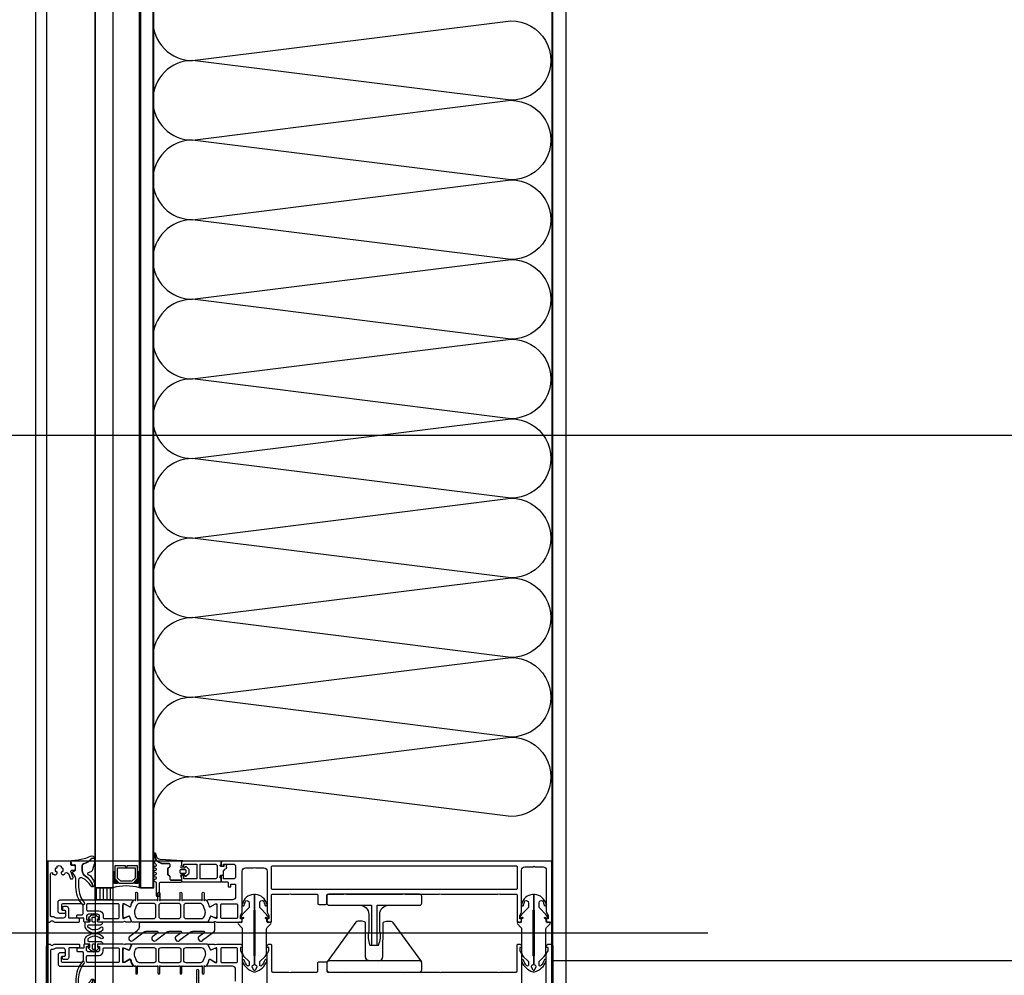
# Model space of a CAD drawing. Header units: millimetres. Extents: x 373037 to 682063, y 76092 to 274210.
# Tile 78 of 256: x 655029 to 655475, y 256388 to 256820. Entities that reach past the tile are written whole.
import ezdxf

# ---------------------------------------------------------------- set-up
doc = ezdxf.new("R2010")
doc.units = ezdxf.units.MM
doc.header["$LTSCALE"] = 100
doc.linetypes.add('ČERCHOVANÁ', pattern=[25.4, 12.7, -6.35, 0, -6.35])
doc.linetypes.add('ČÁRKOVANÁ', pattern=[19.05, 12.7, -6.35])
doc.layers.get('0').update_dxf_attribs({"linetype": 'CONTINUOUS'})
doc.layers.add('PUDORYS', color=253, linetype='CONTINUOUS')

# ---------------------------------------------------------------- blocks, each defined once
blk = doc.blocks.new('284336')
for points in [[(-0.7, -9.6), (-10, -9.6, 0.414511), (-10.51, -10.11), (-10.51, -15.51, -1), (-11.69, -15.51), (-11.69, -9.6), (-12.69, -8.95, -0.668884), (-12.6, -8.23), (-11.99, -8.01, 0.766384), (-11.99, -7.21), (-12.6, -6.99, -0.76831), (-12.6, -6.23), (-11.99, -6.01, 0.766384), (-11.99, -5.21), (-12.6, -4.99, -0.76831), (-12.6, -4.23), (-11.99, -4.01, 0.766384), (-11.99, -3.21), (-12.6, -2.99, -0.877523), (-12.5, -2.22), (-12.1, -2.22, 0.698129), (-11.83, -1.5, -0.220231), (-12.89, 0.78), (-12.89, 3.45, -0.157143), (-12.82, 3.68), (-12.69, 3.42, -0.067482), (-12.48, 2.53, 0.393136), (-8.66, -1.02), (-6.1, -1.02, -0.414214), (-5.61, -1.51), (-5.61, -2.22, -0.267949), (-5.85, -2.65), (-6.35, -2.93, 0.267949), (-6.61, -3.38), (-6.61, -5.84, 0.267949), (-6.35, -6.29), (-5.85, -6.57, -0.267949), (-5.61, -7), (-5.61, -8.11, 0.414215), (-5.1, -8.62), (-0.41, -8.62), (-0.41, -9.31, -0.414212), (-0.7, -9.6)], [(-0.41, 0), (-0.41, -2, 0.990243), (-0.4, -3.02), (0.9, -3.02, 0.414214), (1.21, -2.71), (1.21, -2.61, -0.668123), (1.71, -2.4), (2.75, -3.45, -0.199004), (2.89, -3.79), (2.89, -5.43, -0.199038), (2.75, -5.77), (1.71, -6.82, -0.668191), (1.21, -6.61), (1.21, -6.51, 0.414214), (0.9, -6.2), (-0.4, -6.2, 0.990269), (-0.41, -7.22), (-0.41, -8.6), (-5.1, -8.6, -0.414215), (-5.59, -8.11), (-5.59, -7, 0.267949), (-5.84, -6.56), (-6.34, -6.27, -0.267949), (-6.59, -5.84), (-6.59, -3.38, -0.267949), (-6.34, -2.95), (-5.84, -2.66, 0.267949), (-5.59, -2.22), (-5.59, -1.51, 0.414214), (-6.1, -1), (-8.66, -1, -0.393156), (-12.46, 2.53, 0.067572), (-12.67, 3.43), (-12.8, 3.7, -0.637545), (-12.12, 3.53), (-11.92, 2.53, 0.344315), (-10.06, 0.91), (0, 0.38, -0.406913), (0.39, 0), (-0.41, 0)], [(1.7, -4.31, 0.414235), (1.2, -3.81), (-0.7, -3.81, 0.414214), (-1.2, -4.31), (-1.2, -4.91, 0.414214), (-0.7, -5.41), (1.2, -5.41, 0.414235), (1.7, -4.91), (1.7, -4.31)]]:
    blk.add_lwpolyline(points, format="xyb", close=True)
blk = doc.blocks.new('nesystémový nástavec 18')
for p, q in [((-17.5, 9.3), (-15.36, 9.3)), ((-15.36, 9.3), (0, 9.3)), ((0, 9.3), (0, 7.8)), ((-18, 6.8), (-18, 8.8)), ((-17, 6.3), (-17.5, 6.3)), ((-11, 8), (-17, 8)), ((-17, 8), (-17, 6.3)), ((-11, 1.3), (-11, 8)), ((-2.8, 8), (-9.7, 8)), ((-9.7, 1.3), (-9.7, 8)), ((-1.8, 2.3), (-1.8, 7)), ((-0.5, 7.3), (-0.5, 6.8)), ((0, 6.3), (0.55, 6.3)), ((0.55, 6.3), (0.95, 5.9)), ((0.95, 5.9), (0.95, 4.8)), ((0.95, 4.8), (0.95, 4.14)), ((-18, 0.5), (-18, 1.8)), ((-17.5, 2.3), (-17, 2.3)), ((-1.8, 0), (-17.5, 0)), ((-17, 2.3), (-17, 1.3)), ((-17, 1.3), (-11, 1.3)), ((-9.7, 1.3), (-2.8, 1.3)), ((0, 0), (-1.8, 0)), ((-0.4, 2.23), (-0.5, 2.04)), ((-0.5, 2.04), (-0.5, 2)), ((1.2, 2.44), (0, 2.44)), ((0, 1.5), (0, 0)), ((0.95, 4.14), (1.2, 4.14)), ((1.2, 1.85), (1.2, 2.44)), ((1.4, 3.94), (1.4, 3.84)), ((1.6, 3.64), (1.6, 3.64)), ((1.8, 1.37), (1.7, 1.35)), ((2.25, 1.63), (1.8, 1.37)), ((2.4, 2.84), (2.4, 1.89))]:
    blk.add_line(p, q)
for centre, radius, start, end in [((-17.5, 8.8), 0.5, 90, 180), ((-15.36, 9.8), 0.5, 270, 270.084), ((-17.5, 6.8), 0.5, 180.0012, 269.9988), ((-2.8, 7), 1, 0, 90), ((0, 7.3), 0.5, 89.9955, 180.0071), ((0, 6.8), 0.5, 179.9949, 270.006), ((0.75, 4.8), 0.2, 359.9656, 0.0344), ((-17.5, 1.8), 0.5, 89.999, 180.0002), ((-17.5, 0.5), 0.5, 180, 270), ((-2.8, 2.3), 1, 270, 0), ((0, 2), 0.5, 179.9716, 270.0327), ((0, 1.94), 0.5, 89.9975, 144.0007), ((1.2, 3.94), 0.2, 359.9707, 90.0249), ((1.7, 1.85), 0.5, 179.9991, 270), ((1.6, 3.84), 0.2, 179.9737, 270.035), ((1.6, 2.84), 0.8, 0.0065, 89.9919), ((2.1, 1.89), 0.3, 299.9815, 0.0183)]:
    blk.add_arc(centre, radius, start, end)
blk = doc.blocks.new('433270')
blk.add_lwpolyline([(1, 0, 0.414364), (0, -1), (0, -1.4, 0.255924), (0.23, -1.83, -0.547723), (0.23, -3.17, 0.255924), (0, -3.6), (0, -14.6, 0.414214), (0.3, -14.9), (1.2, -14.9, 0.414214), (1.7, -14.4), (1.7, -10.3, -0.414214), (2, -10), (6, -10, 0.414248), (7, -9), (7, -7.7, 0.414179), (6.5, -7.2), (5.7, -7.2, 0.414232), (5.4, -7.5), (5.4, -8.2, -0.414198), (5.1, -8.5), (2.8, -8.5, -0.414204), (1.8, -7.5), (1.8, -4.49, -0.147432), (1.97, -3.94, 0.147461), (2.4, -2.5), (2.4, -2.3, -0.414214), (2.9, -1.8), (21.87, -1.8, -0.668178), (22.22, -2.65), (22.16, -2.72, 1), (21.59, -3.29), (21.52, -3.35, 0.198912), (21.38, -3.71), (21.38, -4.05, 0.414214), (22.08, -4.75), (22.38, -4.75, 0.576988), (22.64, -4.3, -0.311246), (24.56, -4.3, 0.576988), (24.82, -4.75), (25.3, -4.75, -0.260065), (25.3, -6.65), (24.82, -6.65, 0.576988), (24.56, -7.1, -0.311246), (22.64, -7.1, 0.576988), (22.38, -6.65), (22.08, -6.65, 0.414214), (21.38, -7.35), (21.38, -7.61, 0.267949), (21.63, -8.04), (21.89, -8.2, -0.637047), (21.73, -10), (19.83, -10.7, 0.315299), (19.5, -11.17), (19.5, -11.49, 0.520567), (20.17, -11.96), (22.83, -10.99, -0.520567), (23.5, -11.46), (23.5, -12.5, 0.414062), (24, -13), (25, -13, 0.414186), (25.5, -12.5), (25.5, -11.5, -0.414182), (26, -11), (27, -11, 0.414214), (27.5, -10.5), (27.5, -0.5, 0.414214), (27, 0), (1, 0)], format="xyb", close=True)
blk = doc.blocks.new('284325')
for points in [[(0.84, -5.23, -0.560316), (0.94, -4.73), (1.94, -4.36, 0.3153), (2.14, -4.08), (2.14, -1.89, 0.451558), (1.8, -1.59), (0.9, -1.7, -0.399586), (0.57, -1.46), (0.3, -0.07, -0.415977), (0.53, 0.29, 0.024107), (6.15, 1.24, 0.076636), (8.99, 2.34, -0.577615), (10.79, 1.3), (10.02, 1.37, 0.283171), (9.08, 0.9, -0.168429), (7.07, -0.74), (5.9, -1.16, 0.315302), (5.24, -2.1), (5.24, -4.21, 0.269719), (6.76, -6.82, -0.194797), (10.18, -11.53, -0.342663), (9.17, -11.17, 0.119207), (5.43, -7.59, 0.578571), (3.63, -8.62), (3.63, -11.77, 0.176415), (6.16, -18.72, -1), (5.24, -19.49, -0.176415), (2.43, -11.77), (2.43, -8.89, 0.208286), (0.84, -5.23)], [(8.95, -6.65), (10.32, -8.78, -0.134555), (10.79, -10.63, -0.339795), (10.19, -11.53, 0.194788), (6.76, -6.81, -0.269736), (5.25, -4.21), (5.25, -2.1, -0.315302), (5.9, -1.17), (7.07, -0.74, 0.168429), (9.09, 0.89, -0.283167), (10.01, 1.36), (10.79, 1.29), (10.79, -0.74, -0.070852), (10.71, -1.3), (9.95, -3.93, -0.241839), (9.08, -4.83), (7.93, -5.22, 0.836024), (8.08, -6.19), (8.11, -6.19, -0.255349), (8.95, -6.65)]]:
    blk.add_lwpolyline(points, format="xyb", close=True)
blk = doc.blocks.new('*U16')
for points in [[(0, 0, 0.414243), (0.1, 0.1), (0, 0.9, -1.0001), (0.2, 0.9), (0.1, 0.1, 0.414228), (0.2, 0, 0.414228)], [(0.2, 0, 0.414243), (0.3, 0.1), (0.2, 0.9, -1.0001), (0.4, 0.9), (0.3, 0.1, 0.414228), (0.4, 0, 0.414228)], [(0.4, 0, 0.414243), (0.5, 0.1), (0.4, 0.9, -1.0001), (0.6, 0.9), (0.5, 0.1, 0.414228), (0.6, 0, 0.414228)], [(0.6, 0, 0.414243), (0.7, 0.1), (0.6, 0.9, -1.0001), (0.8, 0.9), (0.7, 0.1, 0.414228), (0.8, 0, 0.414228)], [(0.8, 0, 0.414243), (0.9, 0.1), (0.8, 0.9, -1.0001), (1, 0.9), (0.9, 0.1, 0.414228), (1, 0, 0.414228)], [(1, 0, 0.414243), (1.1, 0.1), (1, 0.9, -1.0001), (1.2, 0.9), (1.1, 0.1, 0.414228), (1.2, 0, 0.414228)], [(1.2, 0, 0.414243), (1.3, 0.1), (1.2, 0.9, -1.0001), (1.4, 0.9), (1.3, 0.1, 0.414228), (1.4, 0, 0.414228)], [(1.4, 0, 0.414243), (1.5, 0.1), (1.4, 0.9, -1.0001), (1.6, 0.9), (1.5, 0.1, 0.414228), (1.6, 0, 0.414228)], [(1.6, 0, 0.414243), (1.7, 0.1), (1.6, 0.9, -1.0001), (1.8, 0.9), (1.7, 0.1, 0.414228), (1.8, 0, 0.414228)], [(1.8, 0, 0.414243), (1.9, 0.1), (1.8001, 0.9, -1.0001), (2, 0.9), (1.9001, 0.1, 0.414228), (2, 0, 0.414228)]]:
    blk.add_lwpolyline(points, format="xyb")
blk = doc.blocks.new('244748_a')
blk.add_lwpolyline([(8.32, -1.69, 0.082248), (6.34, -0.9, -1.09695), (6.94, -0.1, -0.315353), (11.26, -5.15, -0.480529), (10.87, -5.64), (4.27, -5.64), (4.08, -5.45), (-16.53, -5.45), (-16.72, -5.64), (-20.43, -5.64, 0.574019), (-21.93, -4.78), (-22.99, -5.4, 0.524827), (-22.99, -5.9), (-21.93, -6.52, 0.574021), (-20.43, -5.66), (-16.72, -5.66), (-16.53, -5.85), (4.08, -5.85), (4.27, -5.66), (10.87, -5.66, -0.480529), (11.26, -6.15, -0.326229), (6.88, -11.09, -1.09695), (6.28, -10.3, 0.081457), (8.32, -9.61, 0.599203), (7.48, -8.05), (5.52, -8.05, 0.198965), (5.17, -8.2), (2.22, -11.15), (0.93, -12.01, -0.738038), (0.51, -11.62), (0.87, -11, 1), (0.35, -10.7), (0, -11.3), (-0.98, -11.3, 0.619205), (-1.45, -12.06), (-1.28, -12.43, -0.808139), (-2.04, -13.04), (-3.63, -11.44, 0.198906), (-4.34, -11.15), (-14.99, -11.15, -0.198936), (-16.76, -10.42), (-18.98, -8.2, 0.198942), (-19.33, -8.05), (-20.67, -8.05, 0.500217), (-21.09, -8.73, 0.122037), (-18.5, -10.27, -1.093735), (-19.1, -11.07, -0.240768), (-23.7, -6.07, -0.106226), (-23.7, -5.23, -0.256232), (-19, -0.13, -1.093735), (-18.4, -0.92, 0.116856), (-21.09, -2.57, 0.500217), (-20.67, -3.25), (-19.33, -3.25, 0.198942), (-18.98, -3.1), (-16.75, -0.88, -0.198936), (-14.99, -0.15), (-4.34, -0.15, 0.198907), (-3.63, 0.14), (-2.04, 1.74, -0.808139), (-1.28, 1.13), (-1.45, 0.76, 0.619205), (-0.98, 0), (0, 0), (0.35, -0.6, 1), (0.87, -0.3), (0.51, 0.32, -0.738038), (0.93, 0.71), (2.22, -0.15), (5.17, -3.1, 0.198965), (5.52, -3.25), (7.48, -3.25, 0.599203)], format="xyb", close=True)
blk = doc.blocks.new('236134_0100_s_v')
for points in [[(22.8, -23), (22.8, -5), (42, -5, 0.414214), (43, -4), (43, -1, 0.414214), (42, 0), (1, 0, 0.414214), (0, -1), (0, -4, 0.414214), (1, -5), (20.2, -5), (20.2, -23)], [(15, -5, -0.414214), (19, -9), (19, -16.57, 0.165764), (19.53, -23), (23.47, -23, 0.165764), (24, -16.57), (24, -9, -0.414214), (28, -5)]]:
    blk.add_lwpolyline(points, format="xyb")
blk = doc.blocks.new('236134_0200_s_v')
for points in [[(19.58, 5, -0.41166), (17.58, 6.98), (17.45, 22.25, 0.344217), (17.07, 22.73), (16, 23), (14, 23, 0.240828), (13.19, 22.59), (0.19, 4.59)], [(23.42, 5, 0.41166), (25.42, 6.98), (25.55, 22.25, -0.344217), (25.93, 22.73), (27, 23), (29, 23, -0.240828), (29.81, 22.59), (42.81, 4.59)]]:
    blk.add_lwpolyline(points, format="xyb")
blk.add_lwpolyline([(42, 5), (1, 5, 0.414214), (0, 4), (0, 1, 0.414214), (1, 0), (42, 0, 0.414214), (43, 1), (43, 4, 0.414214)], format="xyb", close=True)
blk = doc.blocks.new('288126')
for points in [[(-16.5, 0), (16.5, 0)], [(-21.36, -6.34), (-17.8, -3.69)], [(-17, -2.08), (-17, -0.5)], [(-8.83, -4.3), (-14.11, -4.3)], [(1.81, -4.3), (-3.71, -4.3)], [(12.21, -4.3), (6.93, -4.3)], [(17, -0.5), (17, -3.8)], [(-14.71, -4.5), (-19.87, -8.34)], [(-10.96, -6.34), (-8.71, -4.66)], [(-4.31, -4.5), (-9.47, -8.34)], [(-0.35, -6.36), (1.93, -4.66)], [(6.33, -4.5), (1.14, -8.37)], [(10.05, -6.36), (12.33, -4.66)], [(16.6, -4.6), (11.54, -8.37)]]:
    blk.add_lwpolyline(points)
for centre, radius, start, end in [((16.5, -0.5), 0.5, 0, 90), ((-16.5, -0.5), 0.5, 90, 180), ((16, -3.8), 1, 306.7059, 0), ((-20.61, -7.34), 1.25, 126.7059, 306.7059), ((-10.21, -7.34), 1.25, 126.7059, 306.7059), ((0.4, -7.37), 1.25, 126.7059, 306.7059), ((10.8, -7.37), 1.25, 126.7059, 306.7059)]:
    blk.add_arc(centre, radius, start, end)
at = {"extrusion": (0, 0, -1)}
for centre, radius, start, end in [((19, -2.08), 2, 180, 233.2941), ((14.11, -5.3), 1, 53.2941, 90), ((8.83, -4.5), 0.2, 90, 233.2941), ((3.71, -5.3), 1, 53.2941, 90), ((-1.81, -4.5), 0.2, 90, 233.2941), ((-6.93, -5.3), 1, 53.2941, 90), ((-12.21, -4.5), 0.2, 90, 233.2941)]:
    blk.add_arc(centre, radius, start, end, dxfattribs=at)
blk = doc.blocks.new('246426')
for points in [[(-1.84, 0.64), (-2.86, -0.38, 0.198926), (-3.15, -1.09), (-3.15, -2.31, 0.198926), (-2.86, -3.02), (-1.84, -4.04, 0.637051), (-1.5, -3.92), (-1.45, -3.4), (-0.3, -3.4, -0.41484), (0, -3.7), (0, -5.19, 0.414232), (0.5, -5.69), (2.14, -5.69, 0.071862), (2.2, -5.68, 0.157876), (3.73, -4.64, 0.360336), (3.48, 2.39, 0.964062), (2.54, 1.48, -0.403385), (2.25, -4.34, -0.190964), (2.11, -4.39), (1.7, -4.39, -0.414214), (1.2, -3.89), (1.2, 1.31, 0.414201), (0.2, 2.31), (0, 2.31), (0, 0.3, -0.414214), (-0.3, 0), (-1.45, 0), (-1.5, 0.52, 0.637051), (-1.84, 0.64)], [(-2.25, -1.4, -0.414214), (-1.85, -1), (-0.4, -1, -0.414214), (0, -1.4), (0, -2, -0.414214), (-0.4, -2.4), (-1.85, -2.4, -0.414214), (-2.25, -2), (-2.25, -1.4)]]:
    blk.add_lwpolyline(points, format="xyb", close=True)

msp = doc.modelspace()

# ---------------------------------------------------------------- hatches: boundary and pattern name
at = {"layer": 'PUDORYS', "true_color": 0x939598}
h = msp.add_hatch(dxfattribs=at)
h.set_pattern_fill('ANSI31', color=252, scale=0.5, angle=585)
h.set_pattern_definition([(270, (722451.9952, 246107.7333), (1.5875, -8e-16), [])])
h.paths.add_polyline_path([(655071.64, 256422.15), (655071.64, 256427.65), (655063.64, 256427.65), (655063.64, 256422.15)])

# ---------------------------------------------------------------- linework, layer by layer
at = {"layer": 'PUDORYS', "color": 252, "true_color": 0x939598}
for p, q in [((655063.64, 256427.65), (655063.64, 256836.65)), ((655071.64, 256836.65), (655071.64, 256427.65)), ((655083.64, 256427.65), (655083.64, 256836.65)), ((655089.64, 256836.65), (655089.64, 256427.65)), ((655071.64, 256427.65), (655063.64, 256427.65)), ((655089.64, 256427.65), (655083.64, 256427.65)), ((655340.76, 256407.15), (655015.07, 256407.15)), ((655576.64, 256394.65), (655270.64, 256394.65))]:
    msp.add_line(p, q, dxfattribs=at)
at = {"layer": 'PUDORYS', "color": 252, "linetype": 'ČERCHOVANÁ', "ltscale": 25, "true_color": 0x939598}
msp.add_line((682063.19, 256632.15), (654424.22, 256632.15), dxfattribs=at)
at = {"layer": 'PUDORYS', "color": 252, "ltscale": 100, "true_color": 0x939598}
msp.add_line((656131.09, 256632.15), (655363.73, 256632.15), dxfattribs=at)
at = {"layer": 'PUDORYS', "color": 252, "ltscale": 15, "true_color": 0x939598}
for points in [[(655036.64, 249592.15), (681616.64, 249592.15), (681616.64, 273272.15), (655036.64, 273272.15)], [(681611.64, 273267.15), (655041.64, 273267.15), (655041.64, 249597.15), (681611.64, 249597.15)], [(655063.64, 249619.15), (681589.64, 249619.15), (681589.64, 273245.15), (655063.64, 273245.15)], [(681581.64, 273237.15), (655071.64, 273237.15), (655071.64, 249627.15), (681581.64, 249627.15)], [(655270.64, 273038.15), (681383.2, 273038.15), (681383.2, 249826.15), (655270.64, 249826.15)], [(681376.64, 249832.15), (655276.64, 249832.15), (655276.64, 273032.15), (681376.64, 273032.15)], [(655084.14, 256427.65), (655090.14, 256427.65), (655090.14, 256836.65), (655084.14, 256836.65)], [(655090.14, 256824.65), (655270.14, 256824.65), (655270.14, 256439.65), (655090.14, 256439.65)], [(655042.14, 256374.65), (655270.14, 256374.65), (655270.14, 256439.65), (655042.14, 256439.65)]]:
    msp.add_lwpolyline(points, close=True, dxfattribs=at)
at = {"layer": 'PUDORYS', "color": 252, "linetype": 'ČÁRKOVANÁ', "ltscale": 5, "true_color": 0x939598}
for points in [[(681606.64, 249602.15), (655036.64, 249602.15), (655036.64, 273272.15), (681606.64, 273272.15)], [(681611.64, 249597.15), (655041.64, 249597.15), (655041.64, 273267.15), (681611.64, 273267.15)], [(681396.64, 249812.15), (655256.64, 249812.15), (655256.64, 273052.15), (681396.64, 273052.15)], [(681276.64, 249932.15), (655376.64, 249932.15), (655376.64, 272932.15), (681276.64, 272932.15)]]:
    msp.add_lwpolyline(points, close=True, dxfattribs=at)
at = {"layer": 'PUDORYS', "color": 252, "true_color": 0x939598}
for points in [[(681376.64, 249832.15), (655276.64, 249832.15), (655276.64, 273032.15), (681376.64, 273032.15)], [(655082.64, 256437.65), (655082.64, 256431.65), (655080.64, 256429.65), (655074.64, 256429.65), (655072.64, 256431.65), (655072.64, 256437.65), (655077.14, 256437.65), (655077.14, 256437.15), (655078.14, 256437.15), (655078.14, 256437.65)], [(655073.64, 256436.65), (655081.64, 256436.65), (655081.64, 256432.07), (655080.22, 256430.65), (655075.19, 256430.65), (655073.64, 256432.07)], [(655063.64, 256422.15), (655063.64, 256427.65), (655071.64, 256427.65), (655071.64, 256422.15)]]:
    msp.add_lwpolyline(points, close=True, dxfattribs=at)
msp.add_lwpolyline([(655270.64, 256438.65), (655270.64, 256825.65)], dxfattribs=at)
for points in [[(655269.64, 256439.65), (655121.14, 256439.65, 0.414214), (655120.64, 256439.15), (655120.64, 256437.85, 0.41422), (655121.14, 256437.35), (655121.64, 256437.35), (655121.64, 256438.35), (655126.14, 256438.35, -0.414214), (655127.14, 256437.35), (655127.14, 256432.65, -0.414214), (655126.14, 256431.65), (655121.64, 256431.65), (655121.64, 256433.35), (655121.14, 256433.35, 0.414201), (655120.64, 256432.85), (655120.64, 256430.85, 0.414214), (655121.14, 256430.35), (655123.28, 256430.35, -0.414214), (655123.78, 256429.85), (655123.78, 256428.05), (655125.03, 256428.05), (655125.03, 256429.25), (655126.84, 256429.25, -0.414214), (655127.14, 256428.95), (655127.14, 256423.66, -0.414167), (655125.64, 256422.16), (655118.64, 256422.15), (655114.54, 256422.15, 0.57735), (655114.19, 256421.55), (655114.69, 256420.69), (655115.12, 256419.2, 0.488701), (655115.56, 256419.02), (655118.03, 256420.45), (655118.45, 256420.45, -0.432566), (655118.64, 256420.25), (655118.64, 256413.95, -0.548397), (655118.36, 256413.76), (655115.98, 256414.83, 0.425336), (655115.71, 256414.72), (655114.89, 256412.7, 0.531563), (655115.26, 256412.15), (655117.33, 256412.15, 0.231306), (655117.56, 256412.27, -0.306185), (655117.88, 256412.37), (655118.64, 256412.15), (655129.14, 256412.15, 0.414214), (655130.14, 256413.15), (655130.14, 256413.65), (655129.34, 256413.65), (655129.34, 256415.15), (655130, 256416.3, 0.13165), (655130.14, 256416.8), (655130.14, 256435.16, -0.414214), (655131.64, 256436.66), (655135.14, 256436.66, -0.399985), (655136.14, 256436.66), (655139.84, 256436.66, -0.414214), (655141.34, 256435.16), (655141.34, 256416.8, 0.13165), (655141.47, 256416.3), (655142.13, 256415.15), (655142.13, 256413.65), (655141.33, 256413.65), (655141.33, 256413.15, 0.414214), (655142.33, 256412.15), (655142.84, 256412.15, 0.414214), (655143.34, 256412.65), (655143.34, 256424.25, -0.414214), (655143.84, 256424.75), (655151.24, 256424.75, -0.399985), (655152.24, 256424.75), (655163.84, 256424.75, -0.414214), (655164.34, 256424.25), (655164.34, 256420.65, 0.414214), (655164.84, 256420.15), (655167.84, 256420.15, 0.414214), (655168.34, 256420.65), (655168.34, 256424.25, -0.414214), (655168.84, 256424.75), (655176.14, 256424.75, -0.38324), (655177.14, 256424.75), (655202.64, 256424.75, -0.38324), (655203.64, 256424.75), (655219.14, 256424.75, -0.38324), (655220.14, 256424.75), (655245.64, 256424.75, -0.38324), (655246.64, 256424.75), (655253.94, 256424.75, -0.414214), (655254.44, 256424.25), (655254.44, 256412.65, 0.414214), (655254.94, 256412.15), (655255.44, 256412.15, 0.414214), (655256.44, 256413.15), (655256.44, 256413.65), (655255.64, 256413.65), (655255.64, 256415.15), (655256.3, 256416.31, 0.116937), (655256.44, 256416.81), (655256.44, 256435.66, -0.414232), (655257.94, 256437.16), (655261.65, 256437.16, -0.399985), (655262.65, 256437.16), (655266.14, 256437.16, -0.414232), (655267.64, 256435.66), (655267.64, 256416.81, 0.116937), (655267.77, 256416.31), (655268.44, 256415.15), (655268.44, 256413.65), (655267.64, 256413.65), (655267.64, 256413.15, 0.414214), (655268.64, 256412.15), (655269.64, 256412.15, 0.414214), (655270.64, 256413.15), (655270.64, 256438.65, 0.414214), (655269.64, 256439.65)], [(655143.84, 256437.55), (655253.94, 256437.55, -0.414214), (655254.44, 256437.05), (655254.44, 256427.35, -0.414214), (655253.94, 256426.85), (655143.84, 256426.85, -0.414214), (655143.34, 256427.35), (655143.34, 256437.05, -0.414214), (655143.84, 256437.55)], [(655114.3, 256412.15), (655102.39, 256412.15), (655080.48, 256412.15, -0.305837), (655080.01, 256412.47), (655079.09, 256414.75, 0.425336), (655078.82, 256414.86), (655077.21, 256414.15, -0.543753), (655076.15, 256414.83), (655076.15, 256419.73, -0.578182), (655077.05, 256420.25), (655079.24, 256418.99, 0.488505), (655079.68, 256419.17), (655080.11, 256420.68), (655080.88, 256422, -0.282478), (655081.15, 256422.15), (655081.6, 256422.15, 1.447009), (655081.95, 256422.29), (655081.95, 256425.25, -1), (655082.75, 256425.25), (655082.75, 256422.29, 1.447009), (655083.1, 256422.15), (655091.64, 256422.15, 1.447009), (655091.99, 256422.29), (655091.99, 256425.25, -1), (655092.79, 256425.25), (655092.79, 256422.29, 1.447009), (655093.14, 256422.15), (655101.64, 256422.15, 1.447009), (655101.99, 256422.29), (655101.99, 256425.25, -1), (655102.79, 256425.25), (655102.79, 256422.29, 1.447009), (655103.14, 256422.15), (655111.68, 256422.15, 1.447009), (655112.03, 256422.29), (655112.03, 256425.25, -1), (655112.83, 256425.25), (655112.83, 256422.29, 1.447009), (655113.18, 256422.15), (655113.62, 256422.15, -0.282478), (655113.9, 256422), (655114.66, 256420.68), (655115.1, 256419.17, 0.488505), (655115.54, 256418.99), (655117.73, 256420.25, -0.578182), (655118.63, 256419.73), (655118.63, 256414.83, -0.543753), (655117.57, 256414.15), (655115.95, 256414.86, 0.425336), (655115.69, 256414.75), (655114.76, 256412.47, -0.305837), (655114.3, 256412.15)], [(655076.14, 256412.15), (655065.14, 256412.15, -0.414426), (655064.64, 256412.65), (655064.64, 256413.15), (655065.64, 256413.15), (655065.64, 256414.65, 0.414214), (655064.64, 256415.65), (655063.14, 256415.65, 0.399985), (655062.14, 256415.65), (655060.64, 256415.65, 0.414214), (655059.64, 256414.65), (655059.64, 256413.15), (655060.64, 256413.15), (655060.64, 256412.65, -0.414456), (655060.14, 256412.15), (655058.84, 256412.16, -0.413971), (655058.54, 256412.46), (655058.54, 256413.65, 0.414214), (655058.24, 256413.95), (655055.24, 256413.95), (655055.24, 256414.95, -0.414214), (655055.74, 256415.45), (655057.64, 256415.45, 0.414214), (655058.14, 256415.95), (655058.14, 256419.45, 0.414206), (655057.14, 256420.45), (655048.84, 256420.45, 0.414206), (655048.34, 256419.95), (655048.34, 256418.05, 0.414219), (655048.84, 256417.55), (655049.64, 256417.55, -0.414214), (655050.14, 256417.05), (655050.14, 256416.55, -0.414214), (655049.64, 256416.05), (655047.84, 256416.05, -0.414214), (655046.84, 256417.05), (655046.84, 256421.15, -0.414214), (655047.84, 256422.15), (655076.14, 256422.15), (655080.24, 256422.15, -0.57735), (655080.58, 256421.55), (655080.09, 256420.69), (655079.66, 256419.2, -0.488701), (655079.22, 256419.02), (655076.75, 256420.45), (655076.33, 256420.45, 0.432566), (655076.14, 256420.25), (655076.14, 256413.95, 0.548397), (655076.42, 256413.76), (655078.8, 256414.83, -0.425336), (655079.07, 256414.72), (655079.89, 256412.7, -0.531563), (655079.52, 256412.15), (655077.45, 256412.15, -0.231306), (655077.22, 256412.27, 0.306185), (655076.9, 256412.37), (655076.14, 256412.15)], [(655073.94, 256420.45), (655060.24, 256420.45, 0.414214), (655059.74, 256419.95), (655059.74, 256417.75, 0.414214), (655060.24, 256417.25), (655065.21, 256417.25, -0.411139), (655067.24, 256415.25), (655067.24, 256414.25, 0.414214), (655067.74, 256413.75), (655073.94, 256413.75, 0.414214), (655074.44, 256414.25), (655074.44, 256419.95, 0.414214), (655073.94, 256420.45)], [(655083.19, 256413.75), (655090.09, 256413.75, 0.414218), (655091.09, 256414.75), (655091.09, 256419.55, 0.414218), (655090.09, 256420.55), (655083.73, 256420.55, 0.305619), (655082.34, 256419.62), (655081.56, 256417.69, 0.176429), (655081.49, 256415.64), (655081.76, 256414.79, 0.324916), (655083.19, 256413.75)], [(655093.39, 256413.75), (655101.39, 256413.75, 0.414214), (655102.39, 256414.75), (655102.39, 256419.55, 0.414214), (655101.39, 256420.55), (655093.39, 256420.55, 0.414214), (655092.39, 256419.55), (655092.39, 256414.75, 0.414214), (655093.39, 256413.75)], [(655104.69, 256413.75), (655111.59, 256413.75, 0.324916), (655113.02, 256414.79), (655113.29, 256415.64, 0.176429), (655113.22, 256417.69), (655112.44, 256419.62, 0.305619), (655111.05, 256420.55), (655104.69, 256420.55, 0.414218), (655103.69, 256419.55), (655103.69, 256414.75, 0.414218), (655104.69, 256413.75)], [(655127.94, 256414.25, -0.414214), (655127.44, 256413.75), (655120.94, 256413.75, -0.414214), (655120.44, 256414.25), (655120.44, 256419.95, -0.414214), (655120.94, 256420.45), (655127.44, 256420.45, -0.414214), (655127.94, 256419.95), (655127.94, 256414.25)], [(655076.14, 256402.15), (655065.14, 256402.15, 0.414426), (655064.64, 256401.65), (655064.64, 256401.16), (655065.64, 256401.16), (655065.64, 256399.66, -0.414214), (655064.64, 256398.66), (655063.14, 256398.66, -0.399985), (655062.14, 256398.66), (655060.64, 256398.66, -0.414214), (655059.64, 256399.66), (655059.64, 256401.15), (655060.64, 256401.15), (655060.64, 256401.65, 0.414456), (655060.14, 256402.15), (655058.84, 256402.15, 0.413971), (655058.54, 256401.85), (655058.54, 256400.65, -0.414214), (655058.24, 256400.35), (655055.24, 256400.35), (655055.24, 256399.35, 0.414214), (655055.74, 256398.85), (655057.64, 256398.85, -0.414214), (655058.14, 256398.35), (655058.14, 256394.85, -0.414206), (655057.14, 256393.85), (655048.84, 256393.85, -0.414206), (655048.34, 256394.35), (655048.34, 256396.25, -0.414219), (655048.84, 256396.75), (655049.64, 256396.75, 0.414214), (655050.14, 256397.25), (655050.14, 256397.75, 0.414214), (655049.64, 256398.25), (655047.84, 256398.25, 0.414214), (655046.84, 256397.25), (655046.84, 256393.15, 0.414214), (655047.84, 256392.15), (655076.14, 256392.15), (655080.24, 256392.15, 0.57735), (655080.58, 256392.75), (655080.09, 256393.62), (655079.66, 256395.11, 0.488701), (655079.22, 256395.29), (655076.75, 256393.85), (655076.33, 256393.85, -0.432566), (655076.14, 256394.05), (655076.14, 256400.36, -0.548397), (655076.42, 256400.54), (655078.8, 256399.48, 0.425336), (655079.07, 256399.58), (655079.89, 256401.61, 0.531563), (655079.52, 256402.16), (655077.45, 256402.16, 0.231306), (655077.22, 256402.04, -0.306185), (655076.9, 256401.94), (655076.14, 256402.15)], [(655073.94, 256393.85), (655060.24, 256393.85, -0.414214), (655059.74, 256394.35), (655059.74, 256396.56, -0.414214), (655060.24, 256397.06), (655065.21, 256397.06, 0.411139), (655067.24, 256399.06), (655067.24, 256400.05, -0.414214), (655067.74, 256400.55), (655073.94, 256400.55, -0.414214), (655074.44, 256400.05), (655074.44, 256394.35, -0.414214), (655073.94, 256393.85)], [(655114.3, 256402.15), (655102.39, 256402.16), (655080.48, 256402.15, 0.305837), (655080.01, 256401.84), (655079.09, 256399.55, -0.425336), (655078.82, 256399.45), (655077.21, 256400.16, 0.543753), (655076.15, 256399.48), (655076.15, 256394.57, 0.578182), (655077.05, 256394.06), (655079.24, 256395.32, -0.488505), (655079.68, 256395.14), (655080.11, 256393.63), (655080.88, 256392.3, 0.282478), (655081.15, 256392.16), (655081.6, 256392.16, -1.447009), (655081.95, 256392.02), (655081.95, 256389.06, 1), (655082.75, 256389.06), (655082.75, 256392.02, -1.447009), (655083.1, 256392.16), (655091.64, 256392.16, -1.447009), (655091.99, 256392.02), (655091.99, 256389.06, 1), (655092.79, 256389.06), (655092.79, 256392.02, -1.447009), (655093.14, 256392.16), (655101.64, 256392.16, -1.447009), (655101.99, 256392.02), (655101.99, 256389.06, 1), (655102.79, 256389.06), (655102.79, 256392.02, -1.447009), (655103.14, 256392.16), (655111.68, 256392.16, -1.447009), (655112.03, 256392.02), (655112.03, 256389.06, 1), (655112.83, 256389.06), (655112.83, 256392.02, -1.447009), (655113.18, 256392.16), (655113.62, 256392.16, 0.282478), (655113.9, 256392.3), (655114.66, 256393.63), (655115.1, 256395.14, -0.488505), (655115.54, 256395.32), (655117.73, 256394.06, 0.578182), (655118.63, 256394.57), (655118.63, 256399.48, 0.543753), (655117.57, 256400.16), (655115.95, 256399.45, -0.425336), (655115.69, 256399.55), (655114.76, 256401.84, 0.305837), (655114.3, 256402.15)], [(655083.19, 256400.56), (655090.09, 256400.56, -0.414218), (655091.09, 256399.56), (655091.09, 256394.76, -0.414218), (655090.09, 256393.76), (655083.73, 256393.76, -0.305619), (655082.34, 256394.69), (655081.56, 256396.62, -0.176429), (655081.49, 256398.67), (655081.76, 256399.52, -0.324916), (655083.19, 256400.56)], [(655093.39, 256400.56), (655101.39, 256400.56, -0.414214), (655102.39, 256399.56), (655102.39, 256394.76, -0.414214), (655101.39, 256393.76), (655093.39, 256393.76, -0.414214), (655092.39, 256394.76), (655092.39, 256399.56, -0.414214), (655093.39, 256400.56)], [(655104.69, 256400.56), (655111.59, 256400.56, -0.324916), (655113.02, 256399.52), (655113.29, 256398.67, -0.176429), (655113.22, 256396.62), (655112.44, 256394.69, -0.305619), (655111.05, 256393.76), (655104.69, 256393.76, -0.414218), (655103.69, 256394.76), (655103.69, 256399.56, -0.414218), (655104.69, 256400.56)], [(655127.94, 256400.05, 0.414214), (655127.44, 256400.55), (655120.94, 256400.55, 0.414214), (655120.44, 256400.05), (655120.44, 256394.35, 0.414214), (655120.94, 256393.85), (655127.44, 256393.85, 0.414214), (655127.94, 256394.35), (655127.94, 256400.05)]]:
    msp.add_lwpolyline(points, format="xyb", close=True, dxfattribs=at)
for points in [[(655127.14, 256385.35), (655127.14, 256390.65, 0.414167), (655125.64, 256392.15), (655118.64, 256392.15), (655114.54, 256392.15, -0.57735), (655114.19, 256392.75), (655114.69, 256393.62), (655115.12, 256395.11, -0.488701), (655115.56, 256395.29), (655118.03, 256393.85), (655118.45, 256393.85, 0.432566), (655118.64, 256394.05), (655118.64, 256400.36, 0.548397), (655118.36, 256400.54), (655115.98, 256399.48, -0.425336), (655115.71, 256399.58), (655114.89, 256401.61, -0.531563), (655115.26, 256402.16), (655117.33, 256402.16, -0.231306), (655117.56, 256402.04, 0.306185), (655117.88, 256401.94), (655118.64, 256402.15), (655129.14, 256402.15, -0.414214), (655130.14, 256401.15), (655130.14, 256400.65), (655129.34, 256400.65), (655129.34, 256399.15), (655130, 256398.01, -0.13165), (655130.14, 256397.51), (655130.14, 256379.15, 0.414214)], [(655141.34, 256379.15), (655141.34, 256397.51, -0.13165), (655141.47, 256398.01), (655142.13, 256399.15), (655142.13, 256400.65), (655141.33, 256400.65), (655141.33, 256401.15, -0.414214), (655142.33, 256402.15), (655142.84, 256402.15, -0.414214), (655143.34, 256401.65), (655143.34, 256390.05, 0.414214), (655143.84, 256389.55), (655151.24, 256389.55, 0.399985), (655152.24, 256389.55), (655163.84, 256389.55, 0.414214), (655164.34, 256390.05), (655164.34, 256393.65, -0.414214), (655164.84, 256394.15), (655167.84, 256394.15, -0.414214), (655168.34, 256393.65), (655168.34, 256390.05, 0.414214), (655168.84, 256389.55), (655176.14, 256389.55, 0.38324), (655177.14, 256389.55), (655202.64, 256389.55, 0.38324), (655203.64, 256389.55), (655219.14, 256389.55, 0.38324), (655220.14, 256389.55), (655245.64, 256389.55, 0.38324), (655246.64, 256389.55), (655253.94, 256389.55, 0.414214), (655254.44, 256390.05), (655254.44, 256401.65, -0.414214), (655254.94, 256402.15), (655255.44, 256402.15, -0.414214), (655256.44, 256401.15), (655256.44, 256400.65), (655255.64, 256400.65), (655255.64, 256399.15), (655256.3, 256398, -0.116937), (655256.44, 256397.5), (655256.44, 256378.65, 0.414232)], [(655267.64, 256378.65), (655267.64, 256397.5, -0.116937), (655267.77, 256398), (655268.44, 256399.15), (655268.44, 256400.65), (655267.64, 256400.65), (655267.64, 256401.15, -0.414214), (655268.64, 256402.15), (655269.64, 256402.15, -0.414214), (655270.64, 256401.15), (655270.64, 256375.65, -0.414214)]]:
    msp.add_lwpolyline(points, format="xyb", dxfattribs=at)
for centre, radius, start, end in [((655072.14, 256435.52), 0.596, 213.0366, 326.9634), ((655072.14, 256435.22), 0.596, 213.0366, 326.9634), ((655072.14, 256434.93), 0.596, 213.0366, 326.9634), ((655072.14, 256434.64), 0.596, 213.0366, 326.9634), ((655072.14, 256434.35), 0.596, 213.0366, 326.9634), ((655072.14, 256434.05), 0.596, 213.0366, 326.9634), ((655072.14, 256433.76), 0.596, 213.0366, 326.9634), ((655072.14, 256433.47), 0.596, 213.0366, 326.9634), ((655072.14, 256433.18), 0.596, 213.0366, 326.9634), ((655072.14, 256432.88), 0.596, 213.0366, 326.9634), ((655072.14, 256432.59), 0.596, 213.0366, 326.9634), ((655072.14, 256432.3), 0.596, 213.0366, 326.9634), ((655072.14, 256432.01), 0.596, 213.0366, 326.9634), ((655083.14, 256435.52), 0.596, 213.0366, 326.9634), ((655083.14, 256435.22), 0.596, 213.0366, 326.9634), ((655083.14, 256434.93), 0.596, 213.0366, 326.9634), ((655083.14, 256434.64), 0.596, 213.0366, 326.9634), ((655083.14, 256434.35), 0.596, 213.0366, 326.9634), ((655083.14, 256434.05), 0.596, 213.0366, 326.9634), ((655083.14, 256433.76), 0.596, 213.0366, 326.9634), ((655083.14, 256433.47), 0.596, 213.0366, 326.9634), ((655083.14, 256433.18), 0.596, 213.0366, 326.9634), ((655083.14, 256432.88), 0.596, 213.0366, 326.9634), ((655083.14, 256432.59), 0.596, 213.0366, 326.9634), ((655083.14, 256432.3), 0.596, 213.0366, 326.9634), ((655083.14, 256432.01), 0.596, 213.0366, 326.9634), ((655072.28, 256431.99), 0.879, 223.5036, 316.0051), ((655072.42, 256432.09), 1.26, 231.5004, 308.0344), ((655072.56, 256432.25), 1.71, 237.3143, 302.7051), ((655072.71, 256432.49), 2.25, 241.5972, 298.4727), ((655072.88, 256432.84), 2.9, 244.7048, 294.6933), ((655072.99, 256433.21), 3.55, 247.591, 292.7062), ((655077.64, 256405.76), 22.7, 74.6728, 105.3272), ((655082.29, 256433.21), 3.55, 247.2938, 292.409), ((655082.4, 256432.84), 2.9, 245.3067, 295.2952), ((655082.57, 256432.49), 2.25, 241.5273, 298.4028), ((655082.71, 256432.25), 1.71, 237.2949, 302.6857), ((655082.85, 256432.09), 1.26, 231.9656, 308.4996), ((655083, 256431.99), 0.879, 223.9949, 316.4964)]:
    msp.add_arc(centre, radius, start, end, dxfattribs=at)

# ---------------------------------------------------------------- block references
at = {"layer": 'PUDORYS', "color": 252, "true_color": 0x939598, "xscale": 179.9999932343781, "yscale": 179.9999932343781, "zscale": 179.9999932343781, "rotation": 270}
msp.add_blockref('*U16', (655089.64, 256819.83), dxfattribs=at)
at = {"layer": 'PUDORYS', "color": 252, "true_color": 0x939598}
for name, p in [('284325', (655052.5, 256439.65)), ('284336', (655103.05, 256439.65)), ('236134_0100_s_v', (655168.34, 256424.75)), ('288126', (655100.63, 256412.15)), ('236134_0200_s_v', (655168.34, 256389.55))]:
    msp.add_blockref(name, p, dxfattribs=at)
for name, p, rotation in [('433270', (655041.64, 256412.15), 90), ('246426', (655064.64, 256412.15), 270)]:
    msp.add_blockref(name, p, dxfattribs=dict(at, rotation=rotation))
at = {"layer": 'PUDORYS', "color": 252, "true_color": 0x939598, "xscale": -1}
for name, p, rotation in [('nesystémový nástavec 18', (655120.64, 256439.65), 180), ('244748_a', (655141.3, 256413.38), 270), ('244748_a', (655267.6, 256413.38), 270), ('246426', (655064.64, 256402.16), 270), ('433270', (655041.64, 256402.15), 90), ('284325', (655052.5, 256374.65), 180), ('284336', (655121.05, 256374.65), 180)]:
    msp.add_blockref(name, p, dxfattribs=dict(at, rotation=rotation))

doc.saveas('drawing.dxf')
